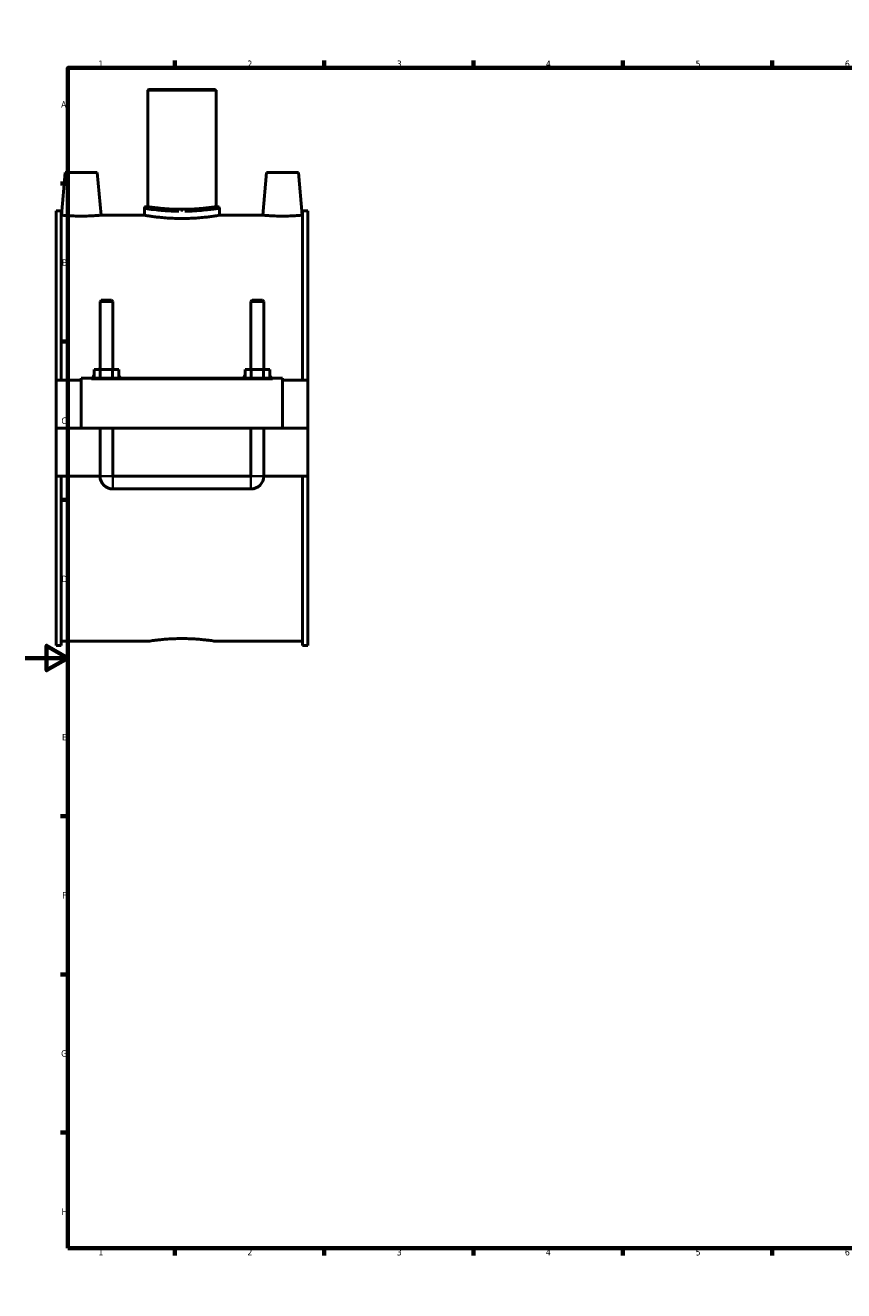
# Model space of a CAD drawing. Header units: millimetres. Extents: x 0 to 1126, y -37 to 1102.
# Tile 1 of 4: x 0 to 384, y 0 to 594. Entities that reach past the tile are written whole.
import ezdxf

# ---------------------------------------------------------------- set-up
doc = ezdxf.new("R2010")
doc.units = ezdxf.units.MM
for name, color, linetype, lineweight in [('Border (ANSI)', 7, 'Continuous', 70), ('Visible (ANSI)', 7, 'Continuous', 50), ('Visible Narrow (ANSI)', 7, 'Continuous', 35)]:
    doc.layers.add(name, color=color, linetype=linetype, lineweight=lineweight)
doc.styles.add('Note Text (ANSI)', font='tahoma.ttf')

# ---------------------------------------------------------------- blocks, each defined once
blk = doc.blocks.new('Borders Default Border')
at = {"layer": 'Border (ANSI)'}
for p, q in [((70.08, 574), (70.08, 577.45)), ((140.17, 574), (140.17, 577.45)), ((210.25, 574), (210.25, 577.45)), ((280.33, 574), (280.33, 577.45)), ((350.42, 574), (350.42, 577.45)), ((490.58, 574), (490.58, 577.45)), ((560.67, 574), (560.67, 577.45)), ((630.75, 574), (630.75, 577.45)), ((700.83, 574), (700.83, 577.45)), ((770.92, 574), (770.92, 577.45)), ((20, 519.75), (16.55, 519.75)), ((821, 519.75), (824.45, 519.75)), ((20, 445.5), (16.55, 445.5)), ((821, 445.5), (824.45, 445.5)), ((20, 371.25), (16.55, 371.25)), ((821, 371.25), (824.45, 371.25)), ((20, 222.75), (16.55, 222.75)), ((821, 222.75), (824.45, 222.75)), ((20, 148.5), (16.55, 148.5)), ((821, 148.5), (824.45, 148.5)), ((20, 74.25), (16.55, 74.25)), ((821, 74.25), (824.45, 74.25)), ((70.08, 20), (70.08, 16.55)), ((140.17, 20), (140.17, 16.55)), ((210.25, 20), (210.25, 16.55)), ((280.33, 20), (280.33, 16.55)), ((350.42, 20), (350.42, 16.55)), ((490.58, 20), (490.58, 16.55)), ((560.67, 20), (560.67, 16.55)), ((630.75, 20), (630.75, 16.55)), ((700.83, 20), (700.83, 16.55)), ((770.92, 20), (770.92, 16.55))]:
    blk.add_line(p, q, dxfattribs=at)
at = {"layer": 'Border (ANSI)', "flags": 128}
for points in [[(420.5, 594), (420.5, 574), (414.73, 584), (426.27, 584), (420.5, 574)], [(20, 20), (20, 574), (821, 574), (821, 20), (20, 20)], [(0, 297), (20, 297), (10, 302.77), (10, 291.23), (20, 297)], [(841, 297), (821, 297), (831, 302.77), (831, 291.23), (821, 297)], [(420.5, 0), (420.5, 20), (414.73, 10), (426.27, 10), (420.5, 20)]]:
    blk.add_lwpolyline(points, dxfattribs=at)
at = {"layer": 'Border (ANSI)', "attachment_point": 7, "style": 'Note Text (ANSI)'}
for s, insert, char_height in [('1', (34.35, 574.4), 3.05), ('2', (104.2, 574.4), 3.05), ('3', (174.26, 574.34), 3.05), ('4', (244.23, 574.4), 3.05), ('5', (314.48, 574.34), 3.05), ('6', (384.49, 574.34), 3.05), ('7', (454.6, 574.4), 3.05), ('8', (524.63, 574.33), 3.05), ('9', (594.7, 574.34), 3.05), ('10', (663.96, 574.34), 3.048), ('11', (734.04, 574.4), 3.048), ('12', (804.13, 574.4), 3.048), ('A', (16.78, 555.35), 3.05), ('A', (821.63, 555.35), 3.05), ('B', (17.15, 481.1), 3.05), ('B', (821.99, 481.1), 3.05), ('C', (16.95, 406.8), 3.05), ('C', (821.8, 406.8), 3.05), ('D', (16.96, 332.6), 3.05), ('D', (821.81, 332.6), 3.05), ('E', (17.21, 258.35), 3.05), ('E', (822.05, 258.35), 3.05), ('F', (17.29, 184.1), 3.05), ('F', (822.14, 184.1), 3.05), ('G', (16.81, 109.79), 3.05), ('G', (821.66, 109.79), 3.05), ('H', (16.97, 35.6), 3.05), ('H', (821.81, 35.6), 3.05), ('1', (34.35, 16.55), 3.05), ('2', (104.2, 16.55), 3.05), ('3', (174.26, 16.49), 3.05), ('4', (244.23, 16.55), 3.05), ('5', (314.48, 16.49), 3.05), ('6', (384.49, 16.49), 3.05), ('7', (454.6, 16.55), 3.05), ('8', (524.63, 16.48), 3.05), ('9', (594.7, 16.49), 3.05), ('10', (663.96, 16.49), 3.048), ('11', (734.04, 16.55), 3.048), ('12', (804.13, 16.55), 3.048)]:
    blk.add_mtext(s, dxfattribs=dict(at, insert=insert, char_height=char_height))

msp = doc.modelspace()

# ---------------------------------------------------------------- linework, layer by layer
at = {"layer": 'Visible (ANSI)'}
for p, q in [((57.7785, 563.8649), (57.4585, 563.5449)), ((89.4585, 563.5449), (57.4585, 563.5449)), ((57.4585, 563.5449), (57.4585, 508.8649)), ((57.7785, 563.8649), (89.1385, 563.8649)), ((89.1385, 563.8649), (89.4585, 563.5449)), ((89.4585, 563.5449), (89.4585, 508.8649)), ((18.7585, 524.8649), (17.0088, 504.8649)), ((33.7585, 524.8649), (18.7585, 524.8649)), ((33.7585, 524.8649), (35.5083, 504.8649)), ((113.1585, 524.8649), (111.4088, 504.8649)), ((113.1585, 524.8649), (128.1585, 524.8649)), ((128.1585, 524.8649), (129.9083, 504.8649)), ((14.4585, 506.8649), (14.4585, 427.3649)), ((14.4585, 506.8649), (16.8185, 506.8649)), ((16.8185, 427.3649), (16.8185, 506.8649)), ((55.8585, 507.9049), (55.8585, 504.8649)), ((56.8185, 508.8649), (57.4585, 508.8649)), ((89.4585, 508.8649), (90.0985, 508.8649)), ((91.0585, 507.9049), (91.0585, 504.8649)), ((130.0985, 427.3649), (130.0985, 506.8649)), ((130.0985, 506.8649), (132.4585, 506.8649)), ((132.4585, 506.8649), (132.4585, 427.3649)), ((17.0088, 504.8649), (16.8185, 504.8649)), ((55.8585, 504.8649), (35.5083, 504.8649)), ((111.4088, 504.8649), (91.0585, 504.8649)), ((130.0985, 504.8649), (129.9083, 504.8649)), ((35.6585, 464.9149), (35.0585, 464.3149)), ((41.0585, 464.3149), (35.0585, 464.3149)), ((35.0585, 464.3149), (35.0585, 432.3649)), ((35.6585, 464.9149), (40.4585, 464.9149)), ((40.4585, 464.9149), (41.0585, 464.3149)), ((41.0585, 464.3149), (41.0585, 432.3649)), ((106.4585, 464.9149), (105.8585, 464.3149)), ((111.8585, 464.3149), (105.8585, 464.3149)), ((105.8585, 432.3649), (105.8585, 464.3149)), ((106.4585, 464.9149), (111.2585, 464.9149)), ((111.2585, 464.9149), (111.8585, 464.3149)), ((111.8585, 432.3649), (111.8585, 464.3149)), ((26.2585, 427.8649), (26.2585, 428.3649)), ((120.6585, 428.3649), (26.2585, 428.3649)), ((26.2585, 404.9149), (26.2585, 427.8649)), ((32.285, 428.3649), (32.285, 432.3649)), ((32.285, 432.3649), (35.1718, 432.3649)), ((35.1718, 428.3649), (35.1718, 432.3649)), ((35.1718, 432.3649), (40.9453, 432.3649)), ((40.9453, 428.3649), (40.9453, 432.3649)), ((40.9453, 432.3649), (43.832, 432.3649)), ((43.832, 428.3649), (43.832, 432.3649)), ((103.085, 428.3649), (103.085, 432.3649)), ((103.085, 432.3649), (105.9718, 432.3649)), ((105.9718, 428.3649), (105.9718, 432.3649)), ((105.9718, 432.3649), (111.7453, 432.3649)), ((111.7453, 428.3649), (111.7453, 432.3649)), ((111.7453, 432.3649), (114.632, 432.3649)), ((114.632, 428.3649), (114.632, 432.3649)), ((120.6585, 428.3649), (120.6585, 427.8649)), ((120.6585, 427.8649), (120.6585, 404.9149)), ((26.2585, 427.3649), (14.4585, 427.3649)), ((14.4585, 404.9149), (14.4585, 427.3649)), ((132.4585, 427.3649), (120.6585, 427.3649)), ((132.4585, 427.3649), (132.4585, 404.9149)), ((14.4585, 404.9149), (26.2585, 404.9149)), ((14.4585, 382.3649), (14.4585, 404.8149)), ((35.0585, 404.8149), (14.4585, 404.8149)), ((120.6585, 404.9149), (26.2585, 404.9149)), ((35.0585, 404.9149), (35.0585, 404.8149)), ((35.0585, 382.3649), (35.0585, 404.8149)), ((41.0585, 404.9149), (41.0585, 404.8149)), ((105.8585, 404.8149), (41.0585, 404.8149)), ((41.0585, 404.8149), (41.0585, 382.3649)), ((105.8585, 404.8149), (105.8585, 404.9149)), ((105.8585, 382.3649), (105.8585, 404.8149)), ((111.8585, 404.8149), (111.8585, 404.9149)), ((132.4585, 404.8149), (111.8585, 404.8149)), ((111.8585, 404.8149), (111.8585, 382.3649)), ((120.6585, 404.9149), (132.4585, 404.9149)), ((132.4585, 404.8149), (132.4585, 382.3649)), ((35.0585, 382.3649), (14.4585, 382.3649)), ((14.4585, 382.3649), (14.4585, 302.8649)), ((16.8185, 302.8649), (16.8185, 382.3649)), ((105.8585, 382.3649), (41.0585, 382.3649)), ((132.4585, 382.3649), (111.8585, 382.3649)), ((130.0985, 302.8649), (130.0985, 382.3649)), ((132.4585, 382.3649), (132.4585, 302.8649)), ((41.0585, 376.3649), (105.8585, 376.3649)), ((57.7785, 304.8649), (16.8185, 304.8649)), ((130.0985, 304.8649), (89.1385, 304.8649)), ((14.4585, 302.8649), (16.8185, 302.8649)), ((130.0985, 302.8649), (132.4585, 302.8649))]:
    msp.add_line(p, q, dxfattribs=at)
for centre, radius, start, end in [((56.8185, 507.9049), 0.96, 90, 180), ((90.0985, 507.9049), 0.96, 0, 90), ((41.0585, 382.3649), 6, 180, 270), ((105.8585, 382.3649), 6, 270, 0)]:
    msp.add_arc(centre, radius, start, end, dxfattribs=at)
for points, knots in [([(89.4585, 508.8649), (89.4585, 508.8649), (89.3621, 508.8499), (88.9564, 508.7886), (88.6472, 508.7424), (87.8303, 508.6261), (87.3219, 508.556), (86.1476, 508.4056), (85.4816, 508.3253), (84.0629, 508.17), (83.2613, 508.0896), (81.5155, 507.9384), (80.5712, 507.8679), (78.6006, 507.7506), (77.5728, 507.7039), (75.5048, 507.6419), (74.4648, 507.6267), (72.4523, 507.6267), (71.4122, 507.6419), (69.3443, 507.7039), (68.3164, 507.7506), (66.3459, 507.8679), (65.4016, 507.9384), (63.6558, 508.0896), (62.8542, 508.17), (61.4355, 508.3253), (60.7695, 508.4056), (59.5952, 508.556), (59.0868, 508.6261), (58.2698, 508.7424), (57.9607, 508.7886), (57.555, 508.8499), (57.4585, 508.8649), (57.4585, 508.8649)], [2.41491949, 2.41491949, 2.41491949, 2.41491949, 2.71678151, 2.71678151, 3.01864353, 3.01864353, 3.32050555, 3.32050555, 3.62236757, 3.62236757, 3.92423543, 3.92423543, 4.22610328, 4.22610328, 4.52797113, 4.52797113, 4.82983898, 4.82983898, 5.13170683, 5.13170683, 5.43357469, 5.43357469, 5.73544254, 5.73544254, 6.03731039, 6.03731039, 6.33917241, 6.33917241, 6.64103443, 6.64103443, 6.94289645, 6.94289645, 7.24475847, 7.24475847, 7.24475847, 7.24475847]), ([(129.9083, 504.8649), (129.9083, 504.8649), (129.6771, 504.8425), (128.7363, 504.7613), (128.0267, 504.7037), (126.387, 504.5953), (125.3469, 504.5373), (123.0653, 504.4554), (121.8236, 504.4326), (120.6585, 504.4326)], [4.19226831, 4.19226831, 4.19226831, 4.19226831, 4.54146012, 4.54146012, 4.89065193, 4.89065193, 5.2401715, 5.2401715, 5.58969108, 5.58969108, 5.58969108, 5.58969108]), ([(26.2585, 504.4326), (25.0935, 504.4326), (23.8518, 504.4554), (21.5701, 504.5373), (20.5301, 504.5953), (18.8904, 504.7037), (18.1808, 504.7613), (17.24, 504.8425), (17.0088, 504.8649), (17.0088, 504.8649)], [2.79484554, 2.79484554, 2.79484554, 2.79484554, 3.14436511, 3.14436511, 3.49388468, 3.49388468, 3.8430765, 3.8430765, 4.19226831, 4.19226831, 4.19226831, 4.19226831]), ([(35.5083, 504.8649), (35.5083, 504.8649), (35.2771, 504.8425), (34.3363, 504.7613), (33.6267, 504.7037), (31.987, 504.5953), (30.9469, 504.5373), (28.6653, 504.4554), (27.4236, 504.4326), (26.2585, 504.4326)], [6.98711384, 6.98711384, 6.98711384, 6.98711384, 7.33630566, 7.33630566, 7.68549747, 7.68549747, 8.03501704, 8.03501704, 8.38453661, 8.38453661, 8.38453661, 8.38453661]), ([(73.4585, 503.3039), (72.3511, 503.3039), (71.2066, 503.3231), (68.9314, 503.4014), (67.8006, 503.4604), (65.6332, 503.6085), (64.5947, 503.6975), (62.6748, 503.8882), (61.7935, 503.9896), (60.2335, 504.1853), (59.5011, 504.2864), (58.2096, 504.4759), (57.6503, 504.5641), (56.7515, 504.7106), (56.4113, 504.7688), (55.9647, 504.846), (55.8585, 504.8649), (55.8585, 504.8649)], [0, 0, 0, 0, 0.33223473, 0.33223473, 0.66446946, 0.66446946, 0.99670419, 0.99670419, 1.32893892, 1.32893892, 1.66116258, 1.66116258, 1.99338625, 1.99338625, 2.32560991, 2.32560991, 2.65783357, 2.65783357, 2.65783357, 2.65783357]), ([(91.0585, 504.8649), (91.0585, 504.8649), (90.9523, 504.846), (90.5058, 504.7688), (90.1656, 504.7106), (89.2668, 504.5641), (88.7075, 504.4759), (87.416, 504.2864), (86.6836, 504.1853), (85.1236, 503.9896), (84.2422, 503.8882), (82.3224, 503.6975), (81.2839, 503.6085), (79.1165, 503.4604), (77.9857, 503.4014), (75.7105, 503.3231), (74.566, 503.3039), (73.4585, 503.3039)], [7.97350071, 7.97350071, 7.97350071, 7.97350071, 8.30572437, 8.30572437, 8.63794804, 8.63794804, 8.9701717, 8.9701717, 9.30239536, 9.30239536, 9.63463009, 9.63463009, 9.96686482, 9.96686482, 10.29909955, 10.29909955, 10.63133428, 10.63133428, 10.63133428, 10.63133428]), ([(120.6585, 504.4326), (119.4935, 504.4326), (118.2518, 504.4554), (115.9701, 504.5373), (114.9301, 504.5953), (113.2904, 504.7037), (112.5808, 504.7613), (111.64, 504.8425), (111.4088, 504.8649), (111.4088, 504.8649)], [0, 0, 0, 0, 0.34951957, 0.34951957, 0.69903915, 0.69903915, 1.04823096, 1.04823096, 1.39742277, 1.39742277, 1.39742277, 1.39742277]), ([(57.7785, 304.8649), (57.7785, 304.8649), (57.8731, 304.8798), (58.2707, 304.9411), (58.5737, 304.9872), (59.3743, 305.1034), (59.8725, 305.1734), (61.0233, 305.3237), (61.676, 305.4039), (63.0663, 305.559), (63.8517, 305.6394), (65.5626, 305.7904), (66.488, 305.8608), (68.4191, 305.978), (69.4264, 306.0247), (71.4531, 306.0867), (72.4724, 306.1018), (73.4585, 306.1018)], [7.10033909, 7.10033909, 7.10033909, 7.10033909, 7.39618347, 7.39618347, 7.69202785, 7.69202785, 7.98787222, 7.98787222, 8.2837166, 8.2837166, 8.57956715, 8.57956715, 8.8754177, 8.8754177, 9.17126824, 9.17126824, 9.46711879, 9.46711879, 9.46711879, 9.46711879]), ([(73.4585, 306.1018), (74.4447, 306.1018), (75.464, 306.0867), (77.4907, 306.0247), (78.498, 305.978), (80.4291, 305.8608), (81.3545, 305.7904), (83.0653, 305.6394), (83.8508, 305.559), (85.2411, 305.4039), (85.8937, 305.3237), (87.0445, 305.1734), (87.5428, 305.1034), (88.3434, 304.9872), (88.6464, 304.9411), (89.044, 304.8798), (89.1385, 304.8649), (89.1385, 304.8649)], [0, 0, 0, 0, 0.29585055, 0.29585055, 0.5917011, 0.5917011, 0.88755164, 0.88755164, 1.18340219, 1.18340219, 1.47924657, 1.47924657, 1.77509095, 1.77509095, 2.07093532, 2.07093532, 2.3667797, 2.3667797, 2.3667797, 2.3667797])]:
    msp.add_open_spline(points, degree=3, knots=knots, dxfattribs=at)
at = {"layer": 'Visible Narrow (ANSI)'}
for p, q in [((73.4585, 507.4865), (73.4585, 506.6199)), ((30.9785, 427.8649), (115.9385, 427.8649)), ((35.0955, 382.3649), (41.0216, 382.3649)), ((41.0585, 376.4018), (41.0585, 382.3279)), ((105.8585, 376.4018), (105.8585, 382.3279)), ((111.8216, 382.3649), (105.8955, 382.3649))]:
    msp.add_line(p, q, dxfattribs=at)
for points, knots in [([(55.9144, 507.8958), (56.068, 507.8718), (56.5385, 507.8005), (58.2746, 507.5567), (59.7118, 507.3659), (63.4603, 506.9742), (65.8439, 506.7781), (69.6041, 506.6114), (70.8345, 506.5762), (72.0755, 506.5609)], [-7.83926313, -7.83926313, -7.83926313, -7.83926313, -7.28188546, -7.28188546, -6.57875521, -6.57875521, -5.80605929, -5.80605929, -5.44762412, -5.44762412, -5.44762412, -5.44762412]), ([(72.1509, 507.5084), (70.9776, 507.5238), (69.8143, 507.5594), (66.2592, 507.7276), (64.0056, 507.9255), (60.4616, 508.3209), (59.1028, 508.5135), (57.4615, 508.7595), (57.0166, 508.8315), (56.8714, 508.8557)], [5.44762412, 5.44762412, 5.44762412, 5.44762412, 5.80605929, 5.80605929, 6.57875521, 6.57875521, 7.28188546, 7.28188546, 7.83926313, 7.83926313, 7.83926313, 7.83926313]), ([(90.0455, 508.8556), (89.893, 508.8301), (89.4105, 508.752), (87.3976, 508.4524), (85.4395, 508.1809), (80.5949, 507.7236), (77.7139, 507.5498), (74.7657, 507.509)], [13.41975652, 13.41975652, 13.41975652, 13.41975652, 14.00457029, 14.00457029, 14.91024944, 14.91024944, 15.81139696, 15.81139696, 15.81139696, 15.81139696]), ([(74.8411, 506.5615), (77.9594, 506.602), (81.0066, 506.7741), (86.1307, 507.2272), (88.2018, 507.4962), (90.3308, 507.793), (90.8411, 507.8704), (91.0024, 507.8957)], [-15.81139696, -15.81139696, -15.81139696, -15.81139696, -14.91024944, -14.91024944, -14.00457029, -14.00457029, -13.41975652, -13.41975652, -13.41975652, -13.41975652]), ([(32.2306, 430.0638), (31.9442, 429.6075), (31.6798, 429.1345), (31.401, 428.586), (31.3687, 428.5216), (31.3367, 428.457)], [-1.036106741, -1.036106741, -1.036106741, -1.036106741, -0.881288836, -0.881288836, -0.860762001, -0.860762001, -0.860762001, -0.860762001]), ([(44.7804, 428.457), (44.7484, 428.5216), (44.7161, 428.586), (44.4373, 429.1345), (44.1729, 429.6075), (43.8864, 430.0638)], [-2.672388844, -2.672388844, -2.672388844, -2.672388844, -2.651862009, -2.651862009, -2.497044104, -2.497044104, -2.497044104, -2.497044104]), ([(103.0306, 430.0638), (102.7442, 429.6075), (102.4798, 429.1345), (102.201, 428.586), (102.1687, 428.5216), (102.1367, 428.457)], [-1.03685609, -1.03685609, -1.03685609, -1.03685609, -0.882034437, -0.882034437, -0.861511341, -0.861511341, -0.861511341, -0.861511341]), ([(115.5804, 428.457), (115.5484, 428.5216), (115.5161, 428.586), (115.2373, 429.1345), (114.9729, 429.6075), (114.6864, 430.0638)], [-2.673138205, -2.673138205, -2.673138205, -2.673138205, -2.652615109, -2.652615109, -2.497793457, -2.497793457, -2.497793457, -2.497793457])]:
    msp.add_open_spline(points, degree=3, knots=knots, dxfattribs=at)
for points in [[(35.0058, 433.1464), (34.6901, 432.925), (34.3913, 432.677), (34.1086, 432.4097)], [(42.0085, 432.4097), (41.7258, 432.677), (41.427, 432.925), (41.1113, 433.1464)], [(105.8058, 433.1464), (105.4901, 432.925), (105.1913, 432.677), (104.9086, 432.4097)], [(112.8085, 432.4097), (112.5258, 432.677), (112.227, 432.925), (111.9113, 433.1464)]]:
    msp.add_open_spline(points, degree=3, dxfattribs=at)

# ---------------------------------------------------------------- block references
msp.add_blockref('Borders Default Border', (0, 0))

doc.saveas('drawing.dxf')
